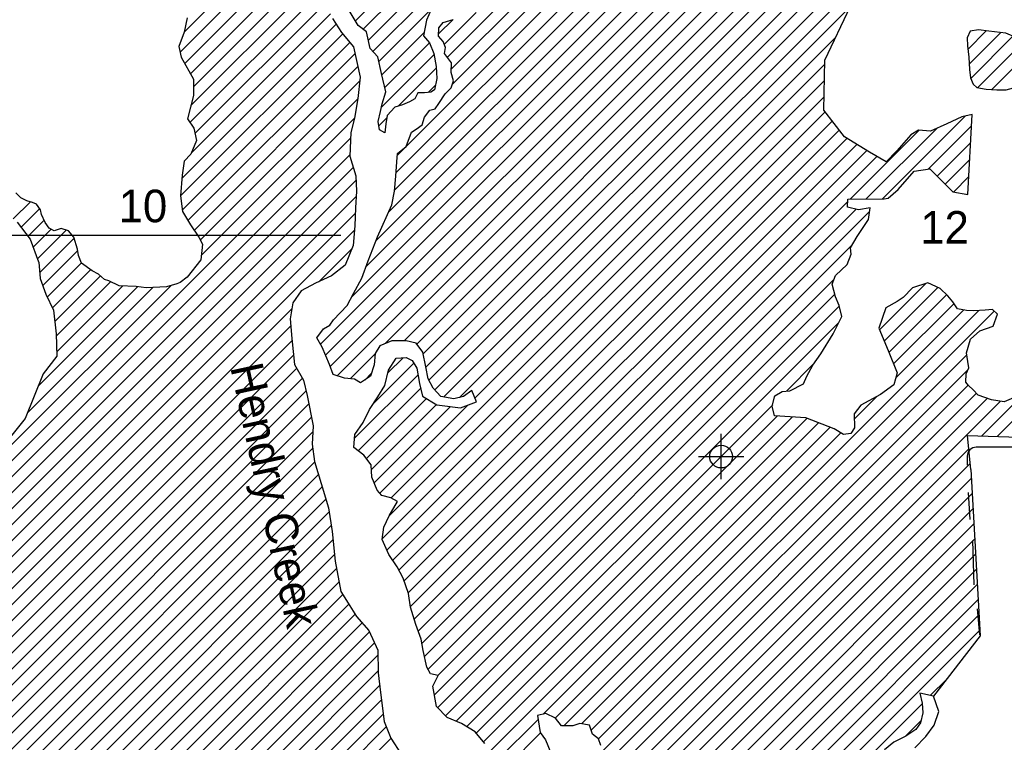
# Model space of a CAD drawing. Extents: x 164447 to 260447, y 765761 to 829592.
# Tile 7 of 16: x 207527 to 218392, y 777971 to 785947. Entities that reach past the tile are written whole.
import ezdxf
from ezdxf.enums import TextEntityAlignment as Align

# ---------------------------------------------------------------- set-up
doc = ezdxf.new("R2010")
doc.units = 0
doc.header["$LTSCALE"] = 800
doc.header["$PDMODE"] = 34
doc.header["$PDSIZE"] = 250
doc.linetypes.add('DASHED', pattern=[0])
doc.layers.get('0').update_dxf_attribs({"linetype": 'CONTINUOUS'})
for name, color, linetype in [('MAJROADS', 9, 'CONTINUOUS'), ('SEC', 2, 'CONTINUOUS'), ('TEXT', 7, 'CONTINUOUS'), ('WATER', 4, 'CONTINUOUS'), ('WETDBA', 11, 'CONTINUOUS'), ('WETFILL', 12, 'CONTINUOUS'), ('WSHEDS', 3, 'CONTINUOUS')]:
    doc.layers.add(name, color=color, linetype=linetype)

# ---------------------------------------------------------------- blocks, each defined once
blk = doc.blocks.new('*X')
at = {"color": 0}
for p, q in [((211232.054811, 785933.091221), (214161.601894, 788862.638303)), ((212246.725221, 785533.548068), (214277.51071, 787564.333557)), ((211316.934634, 785841.194348), (212917.690027, 787441.949741)), ((212289.440929, 785399.487081), (214317.272845, 787427.318997)), ((212301.109999, 785234.379455), (214358.881051, 787292.150508)), ((211374.578904, 785722.061922), (212741.255566, 787088.738585)), ((211662.269351, 784065.208721), (214687.266575, 787090.205945)), ((211681.232073, 784260.948139), (214500.4226, 787080.138665)), ((211695.302481, 784451.795242), (214408.024491, 787164.517252)), ((211599.339879, 783825.502554), (214796.226445, 787022.38912)), ((211425.007282, 785595.713605), (212757.145423, 786927.851746)), ((211455.377876, 783504.763856), (214843.13871, 786892.52469)), ((212040.598748, 781968.664384), (216753.497665, 786681.563301)), ((212109.438581, 781860.727522), (216920.85982, 786672.148761)), ((212208.351895, 781782.864141), (217088.221975, 786662.734221)), ((209411.415501, 785349.888778), (210605.502494, 786543.975771)), ((211348.675735, 783221.285019), (214645.239337, 786517.848622)), ((209341.028024, 785809.831386), (209904.608609, 786373.411971)), ((209416.377743, 785001.297629), (210754.533549, 786339.453434)), ((209444.640171, 785206.336752), (210642.222912, 786403.919494)), ((210845.132587, 782364.188481), (214832.187391, 786351.243286)), ((210901.1778, 782243.456998), (215049.244542, 786391.52374)), ((210953.310475, 782118.812979), (215237.086852, 786402.589356)), ((211188.882481, 782884.715071), (214687.490395, 786383.322985)), ((209296.199355, 785588.226022), (210003.692232, 786295.718899)), ((209348.530188, 785463.78016), (210134.701862, 786249.951834)), ((209404.17993, 784812.323121), (210840.215438, 786248.358629)), ((211028.401417, 782017.127225), (215315.378073, 786304.103881)), ((209460.357526, 784691.724021), (210906.743387, 786138.109882)), ((211560.912888, 782372.862001), (215392.274182, 786204.223295)), ((211767.946848, 782403.119266), (215477.446435, 786112.618853)), ((212008.849573, 782113.691904), (216067.375685, 786172.218016)), ((209422.245561, 784476.835361), (210957.22869, 786011.81849)), ((211489.799808, 785483.729437), (212068.099445, 786062.029073)), ((211908.621001, 782367.016724), (215592.794539, 786051.190262)), ((211978.999208, 782260.618235), (215766.329926, 786047.948953)), ((212211.341347, 785674.940889), (212564.053109, 786027.652651)), ((212379.78375, 781777.519301), (216687.865856, 786085.601407)), ((209315.9491, 784193.762205), (211019.02956, 785896.842665)), ((212149.675001, 785790.051238), (212308.976951, 785949.353189)), ((209301.622936, 784002.659346), (211090.731212, 785791.767622)), ((211521.959083, 785339.112016), (211989.855187, 785807.00812)), ((217989.721175, 785619.689773), (218192.793215, 785822.761812)), ((218004.335547, 785457.527449), (218350.416497, 785803.608399)), ((209319.842505, 783844.102219), (211170.956968, 785695.216682)), ((211556.519979, 785196.896217), (212049.394805, 785689.771042)), ((212549.8933, 781770.852155), (216530.135246, 785751.094101)), ((218020.577691, 785296.992898), (218487.371148, 785763.786355)), ((218097.969844, 785197.608355), (218607.224796, 785706.863307)), ((209381.54121, 783729.024229), (211226.843648, 785574.326667)), ((211517.590399, 784981.189941), (212099.84641, 785563.445952)), ((218252.780303, 785175.64212), (218651.260646, 785574.122462)), ((211625.022252, 780669.204412), (216411.125663, 785455.307823)), ((209451.21603, 783621.922353), (211258.494705, 785429.201028)), ((211707.637981, 784994.460828), (212123.399887, 785410.222734)), ((209519.757355, 783513.686983), (211279.817654, 785273.747282)), ((211605.67093, 780473.076394), (216407.158503, 785274.563967)), ((212034.142102, 785144.188254), (212114.567503, 785224.613655)), ((209530.934886, 783348.087819), (211256.941832, 785074.094765)), ((211527.833311, 780218.46208), (216403.191342, 785093.820111)), ((211579.075857, 780092.927931), (216414.49453, 784928.346604)), ((206899.673668, 780540.049906), (211223.121764, 784863.498002)), ((211490.21909, 784777.041937), (211577.797007, 784864.619854)), ((211643.49238, 779980.567759), (216491.387884, 784828.463262)), ((217046.866688, 783969.728504), (217962.688439, 784885.550255)), ((211711.567554, 779871.866237), (216568.281238, 784728.579921)), ((216690.281436, 783966.696642), (217450.709741, 784727.124948)), ((216868.574062, 783968.212573), (217647.190277, 784746.828789)), ((217551.875577, 784297.960698), (218029.213963, 784775.299084)), ((206951.475413, 780415.074956), (211177.299508, 784640.89905)), ((211768.811195, 779752.333183), (216653.215133, 784636.737121)), ((217650.607074, 784219.9155), (218019.559623, 784588.868049)), ((211813.923184, 779620.668476), (216763.872964, 784570.618256)), ((211839.238485, 779469.207082), (216874.530794, 784504.499391)), ((206960.924762, 780247.747609), (211170.154306, 784456.977153)), ((211879.164806, 779332.356708), (216985.447991, 784438.639893)), ((217738.733215, 784131.264946), (218009.905283, 784402.437013)), ((206805.718951, 779915.765103), (211206.999041, 784317.045192)), ((206895.211446, 779828.480902), (211237.398424, 784170.66788)), ((217829.326914, 784045.081949), (218000.250943, 784216.005978)), ((206669.262574, 779425.755335), (211239.236869, 783995.72963)), ((207455.634454, 783747.661121), (207644.998325, 783937.024992)), ((211923.16776, 779199.582967), (216664.975466, 783941.390673)), ((217979.82579, 784018.80413), (217990.596603, 784029.574943)), ((207541.180262, 783656.430233), (207747.854453, 783863.104424)), ((211964.188961, 779063.827472), (216756.555712, 783856.194224)), ((211994.367025, 778917.228841), (216905.451826, 783828.313642)), ((206767.138891, 779346.854957), (211229.779264, 783809.49533)), ((207616.802421, 783555.275697), (207795.062897, 783733.536174)), ((206922.039602, 779324.978973), (211218.996109, 783621.935479)), ((207673.838268, 783435.53485), (207872.820995, 783634.517576)), ((207722.230709, 783307.150595), (208039.659041, 783624.578927)), ((207747.820028, 783155.963219), (208126.488175, 783534.631366)), ((207781.459063, 783012.825558), (208167.865485, 783399.231981)), ((210828.436322, 783054.598997), (211190.501391, 783416.664066)), ((212032.368244, 778778.453365), (216710.786497, 783456.871618)), ((207830.637831, 782885.227631), (208207.112292, 783261.702091)), ((207888.926894, 782766.739999), (208309.10627, 783186.919374)), ((207914.294246, 782615.330655), (208417.78045, 783118.816859)), ((212139.966619, 778709.275044), (216514.549509, 783083.857935)), ((207322.958309, 781140.111242), (209196.622478, 783013.775411)), ((207609.508703, 781603.438331), (208997.373252, 782991.30288)), ((207731.132503, 781901.838826), (208828.282087, 782998.988411)), ((207929.580671, 782453.840385), (208529.607942, 783053.867656)), ((207934.561199, 782282.044218), (208659.580026, 783007.063044)), ((217015.261822, 782523.910076), (217526.08914, 783034.737394)), ((217067.351029, 782399.222588), (217658.22034, 782990.091899)), ((212102.701157, 778495.232888), (216523.242006, 782915.773736)), ((217119.095828, 782274.190691), (217755.522298, 782910.617162)), ((206897.444032, 779123.606708), (210529.458917, 782755.621592)), ((212137.54963, 778353.304665), (216569.841571, 782785.596607)), ((213530.137434, 778154.902212), (218110.904916, 782735.669693)), ((217169.089996, 782147.408164), (217837.484459, 782815.802627)), ((217193.319885, 781994.861358), (217940.971702, 782742.513174)), ((213727.584372, 778175.572454), (218281.466103, 782729.454185)), ((206818.73205, 778868.11803), (210518.51241, 782567.89839)), ((212225.356135, 778264.334475), (216566.956645, 782605.934985)), ((206869.36952, 778741.978804), (210531.050201, 782403.659486)), ((206920.00699, 778615.839579), (210548.708854, 782244.541443)), ((211171.817646, 781983.766759), (211448.051266, 782260.000379)), ((211590.298219, 782048.693941), (211758.033723, 782216.429446)), ((213834.143719, 778105.355106), (217977.728414, 782248.939801)), ((218142.352558, 781352.903773), (219014.531915, 782225.08313)), ((218313.892884, 781347.667404), (219164.120303, 782197.894822)), ((206970.64446, 778489.700354), (210583.052931, 782102.108825)), ((211430.443225, 781712.062252), (211874.806413, 782156.42544)), ((213915.410032, 778009.844724), (217991.985103, 782086.419795)), ((215986.519507, 781848.721152), (216294.430696, 782156.632341)), ((207021.281929, 778363.561128), (210646.709121, 781988.98832)), ((211221.956442, 781326.798773), (211921.982825, 782026.825156)), ((211334.929592, 781970.10201), (211406.451161, 782041.623578)), ((211261.873358, 781189.938994), (211952.161397, 781880.227034)), ((213692.118776, 777609.776772), (217994.237312, 781911.895309)), ((207071.919399, 778237.421903), (210687.012712, 781852.515215)), ((211352.485422, 781103.774364), (212014.604433, 781765.893374)), ((213655.368713, 777396.250014), (218083.513324, 781824.394625)), ((213718.022268, 777282.126874), (218204.616591, 781768.721197)), ((216735.829655, 781537.371128), (216989.08695, 781790.628423)), ((207122.556869, 778111.282677), (210717.870005, 781706.595813)), ((211409.380755, 780983.893001), (212125.940881, 781700.453126)), ((211439.042815, 780836.778366), (212279.534998, 781677.270548)), ((211500.628608, 780721.587464), (212471.553879, 781692.512734)), ((212342.123597, 778204.325242), (215835.712165, 781697.913809)), ((213819.838, 777207.16591), (218349.899545, 781737.227455)), ((207173.194339, 777985.143452), (210746.488644, 781558.437757)), ((212458.185511, 778143.61046), (215886.986571, 781572.41152)), ((212563.192368, 778071.840622), (216053.656036, 781562.30429)), ((212644.682176, 777976.553734), (216216.192517, 781548.064076)), ((212719.624653, 777874.719516), (216343.133944, 781498.228807)), ((213304.896951, 778283.215119), (216470.075371, 781448.393539)), ((207223.831809, 777859.004227), (210761.581418, 781396.753836)), ((213438.299947, 778239.84142), (216586.574815, 781388.116288)), ((207274.469279, 777732.865001), (210760.53147, 781218.927192)), ((213656.699864, 776867.251079), (217999.877274, 781210.428489)), ((207325.106749, 777606.725776), (210781.150314, 781062.769341)), ((213717.741728, 776751.516248), (218016.709853, 781050.484373)), ((207375.744219, 777480.58655), (210822.272878, 780927.11521)), ((207426.381689, 777354.447325), (210863.453377, 780791.519014)), ((213775.334935, 776632.33276), (218029.248112, 780886.245936)), ((213795.73196, 776475.953089), (218038.487358, 780718.708487)), ((207477.019158, 777228.3081), (210904.799015, 780656.087956)), ((207527.656628, 777102.168874), (210941.239561, 780515.751806)), ((213844.300986, 776347.74542), (218047.726604, 780551.171037)), ((207578.294098, 776976.029649), (210964.902316, 780362.637867)), ((214564.848993, 776891.516732), (218056.965849, 780383.633588)), ((207628.931568, 776849.890423), (210983.810337, 780204.769192)), ((214723.566888, 776873.457932), (218066.205095, 780216.096138)), ((207693.268761, 776737.450921), (210999.282145, 780043.464305)), ((214867.504663, 776840.619011), (218075.444341, 780048.558689)), ((207769.874225, 776637.27969), (211022.048562, 779889.454026)), ((214900.103434, 776696.441087), (218084.683587, 779881.021239)), ((207846.479689, 776537.108459), (211050.667201, 779741.29597)), ((214924.627002, 776544.187959), (218093.922832, 779713.48379)), ((207923.085153, 776436.937227), (211090.711635, 779604.563709)), ((207999.690618, 776336.765996), (211158.528904, 779495.604282)), ((214913.474813, 776356.259075), (218103.162078, 779545.94634)), ((208076.296082, 776236.594765), (211226.961974, 779387.260657)), ((214854.826878, 776120.834445), (218112.401324, 779378.408891)), ((208152.901546, 776136.423534), (211305.883911, 779289.405899)), ((208229.50701, 776036.252303), (211384.974955, 779191.720248)), ((214977.663161, 776066.894033), (218121.64057, 779210.871441)), ((208306.112475, 775936.081072), (211440.13675, 779070.105348)), ((208399.67706, 775852.868963), (211478.47954, 778931.671442)), ((208502.799006, 775779.214213), (211483.084224, 778759.499431)), ((217575.367321, 778487.821497), (217756.238363, 778668.69254)), ((208605.920952, 775705.559464), (211498.808481, 778598.446993)), ((208709.042898, 775631.904714), (211517.305304, 778440.167121)), ((215037.038358, 775949.492534), (217485.270488, 778397.724664)), ((208812.164844, 775558.249965), (211536.931511, 778283.016632)), ((212794.984443, 777773.302611), (213246.064554, 778224.382722)), ((217298.16578, 778033.843261), (217471.137057, 778206.814537)), ((208915.286789, 775484.595215), (211571.471858, 778140.780284)), ((212873.640699, 777675.182172), (213274.625939, 778076.167411)), ((209018.408735, 775410.940466), (211622.435034, 778014.966764))]:
    blk.add_line(p, q, dxfattribs=at)

msp = doc.modelspace()

# ---------------------------------------------------------------- linework, layer by layer
at = {"layer": 'MAJROADS', "color": 0, "linetype": 'DASHED'}
msp.add_lwpolyline([(211070.100896, 783564.458183), (197888.870672, 783564.458183)], dxfattribs=at)
at = {"layer": 'SEC', "color": 0}
msp.add_point((215266.301815, 781124.73187), dxfattribs=at)
at = {"layer": 'WATER', "color": 0}
for points in [[(212067.724689, 786060.042317), (212016.718709, 785943.159429), (211982.071728, 785767.559528), (212048.554887, 785691.767037), (212098.017682, 785574.222783), (212122.197941, 785431.726678), (212129.688519, 785297.713198), (212103.744619, 785172.29257), (212061.717288, 785147.450946), (211994.682991, 785139.519458), (211919.33141, 785140.015482), (211885.400908, 785073.256754), (211826.573667, 785040.152959), (211751.001631, 785007.159391), (211667.112311, 784982.593335), (211582.78208, 784891.048096), (211565.431033, 784799.061947), (211556.39727, 784698.648286), (211498.01094, 784732.523674), (211481.872395, 784824.730278), (211507.706068, 784933.40611), (211525.002002, 785017.019861), (211567.745812, 785150.702659), (211518.834155, 785351.970891), (211478.184669, 785536.439213), (211395.066941, 785629.086728), (211354.417455, 785813.555051), (211262.761988, 785881.140486), (211163.395489, 786049.249809)], [(210978.596483, 785958.365935), (211078.07321, 785807.001408), (211210.984415, 785647.044027), (211284.131445, 785311.652087), (211257.471065, 785077.390287), (211222.548516, 784859.928397), (211179.639364, 784701.128406), (211169.558439, 784441.639185), (211235.104664, 784223.515929), (211242.374787, 784056.012857), (211232.789886, 783871.875217), (211223.094757, 783670.992781), (211204.917003, 783453.420664), (211119.760066, 783236.289456), (210968.285311, 783120.067933), (210791.913817, 783037.501344), (210632.287119, 782954.824526), (210539.308922, 782821.472412), (210513.034339, 782645.817397), (210528.346177, 782428.024824), (210559.9619, 782143.14284), (210659.273285, 781966.661119), (210700.032999, 781798.937592), (210764.807631, 781463.600766), (210755.112503, 781262.71833), (210778.96208, 781069.987837), (210852.715361, 780826.692274), (210934.675699, 780558.224404), (210974.829162, 780298.4045), (211006.169316, 779971.660527), (211070.943948, 779636.323701), (211170.365561, 779476.586775), (211244.945549, 779358.877181), (211377.911868, 779207.292198), (211476.947684, 778988.948487), (211483.666669, 778737.721436), (211507.350904, 778519.87375), (211547.11857, 778201.447061), (211621.257648, 778016.758283), (211737.31383, 777840.166334)], [(212659.104305, 777959.689787), (212551.089839, 778085.992235), (212400.992929, 778179.08066), (212242.358279, 778247.107005), (212125.916301, 778365.092168), (212085.542384, 778591.42248), (212144.920762, 778708.250254), (212061.30701, 778725.546188), (212019.941045, 778801.173338), (211979.291558, 778985.641661), (211955.001071, 779111.39297), (211897.441448, 779270.854327), (211840.102279, 779463.805275), (211815.977134, 779614.673779), (211758.472624, 779782.507533), (211692.320147, 779908.534412), (211601.105591, 780043.09903), (211526.856285, 780211.043012), (211544.482902, 780344.89115), (211603.916394, 780470.091323), (211697.059932, 780628.560631), (211621.98392, 780670.918645), (211521.680486, 780696.697204), (211471.831896, 780755.634672), (211414.162044, 780898.351232), (211406.671467, 781032.364712), (211323.663967, 781141.757023), (211215.373932, 781226.197481), (211224.683264, 781368.473132), (211317.661462, 781501.825246), (211385.577579, 781643.7151), (211478.61089, 781785.439613), (211554.789178, 781910.529558), (211597.753443, 782077.701947), (211682.359242, 782211.109175), (211791.255529, 782218.765094), (211858.014257, 782184.834592), (211907.697507, 782100.779931), (211940.084823, 781933.111518), (211972.63748, 781790.560298), (212131.106788, 781697.41676), (212390.430668, 781662.218641), (212566.691934, 781728.040435), (212517.284254, 781853.957086), (212424.746967, 781787.584154), (212315.740452, 781763.18344), (212173.57503, 781789.237568), (212090.457302, 781881.885082), (212032.511882, 781982.739653), (212008.276509, 782116.863361), (211975.834079, 782276.159376), (211901.143863, 782377.124175), (211792.468032, 782402.957848), (211633.392472, 782404.00501), (211499.048309, 782346.280045), (211448.262784, 782262.886749), (211439.063679, 782137.355894), (211396.374983, 782012.045494), (211287.037786, 781937.410392), (211220.334172, 781979.713292), (211111.548113, 781988.802169), (210986.237714, 782031.490865), (210945.092203, 782140.607607), (210862.635841, 782333.723896), (210804.690421, 782434.578467), (210880.703368, 782534.551218), (210947.95812, 782575.972297), (210990.205906, 782634.303514), (211141.956229, 782792.387026), (211209.817233, 782925.904482), (211303.015886, 783092.746189), (211371.262686, 783284.87043), (211473.495101, 783552.125798), (211634.88544, 783902.719348), (211660.994682, 784053.257168), (211678.841753, 784220.594899), (211688.261313, 784379.615345), (211697.239962, 784471.656608), (211789.832363, 784546.401938), (211849.48631, 784705.091701), (211899.941153, 784738.25061), (211967.251018, 784788.044088), (211992.91935, 784871.602725), (212052.022159, 784946.56851), (212110.739172, 784962.927509), (212152.986958, 785021.258726), (212220.68262, 785129.658988), (212288.102714, 785196.197261), (212313.715931, 785271.383501), (212289.204989, 785363.645219), (212289.921468, 785472.486392), (212248.445275, 785531.368746), (212215.231253, 785573.451191), (212224.044561, 785640.37526), (212199.368277, 785707.519784), (212149.519686, 785766.457252), (212150.125938, 785858.553629), (212200.746122, 785916.829732), (212309.807749, 785949.602844)], [(217610.828973, 778479.695806), (217460.346266, 778514.177446), (217484.746981, 778405.170932), (217492.402899, 778296.274645), (217466.569227, 778187.598814), (217415.838815, 778112.577916), (217306.501619, 778037.942814), (217172.102342, 777971.845451), (217071.082429, 777888.782837)], [(217406.143687, 777911.69548), (217524.183964, 778036.509855), (217617.107047, 778161.489572), (217668.333483, 778311.862052), (217610.828973, 778479.695806)], [(213939.970956, 777934.512583), (213915.349787, 778010.029506), (213848.701286, 778060.704804), (213815.87306, 778161.394033), (213707.142115, 778178.855308), (213631.625192, 778154.234139), (213506.039224, 778155.060845), (213439.611178, 778239.225734), (213331.100688, 778290.176601), (213238.83897, 778265.665659), (213271.116059, 778081.25245), (213329.171706, 777997.142675), (213386.841557, 777854.426114)]]:
    msp.add_lwpolyline(points, dxfattribs=at)
at = {"layer": 'WETDBA', "color": 0}
for points in [[(218519.660544, 781783.251908), (218389.00779, 781731.069845), (218250.130443, 781752.936144), (218102.773552, 781804.042263), (218048.332496, 781861.570347), (217995.797187, 781909.954968), (217965.442356, 781947.713607), (217972.23644, 782036.496518), (217998.88005, 782103.849751), (217988.808728, 782173.38606), (217974.747538, 782269.265611), (218017.15712, 782419.258647), (218121.371633, 782512.266845), (218269.201785, 782565.483181), (218318.200084, 782696.079761), (218262.559982, 782746.631221), (218181.534994, 782739.605674), (218054.294202, 782732.514966), (217973.135598, 782735.645433), (217876.594764, 782756.25915), (217825.050945, 782834.732027), (217768.637003, 782898.254023), (217683.520346, 782978.492888), (217546.565643, 783041.28098), (217380.180671, 782988.110062), (217277.395139, 782880.016708), (217209.220013, 782835.255559), (217084.835865, 782765.0843), (217007.279431, 782543.017763), (217110.87718, 782295.032742), (217208.198204, 782048.231848), (217171.425782, 781916.324325), (217024.204036, 781809.528312), (216809.575521, 781694.016019), (216733.289885, 781597.261488), (216739.81365, 781443.424482), (216699.62642, 781381.261483), (216617.454605, 781369.708963), (216515.122591, 781430.708687), (216202.986557, 781553.248534), (215855.776952, 781574.304145), (215831.076179, 781680.213554), (215860.804179, 781793.715453), (215939.604627, 781844.201961), (216025.908707, 781852.515413), (216174.543855, 781927.07125), (216211.746307, 782013.45541), (216277.296043, 782132.145565), (216366.851265, 782260.127061), (216504.941621, 782480.553108), (216599.703973, 782672.143481), (216568.287668, 782791.500192), (216530.444784, 782888.586908), (216493.504532, 783028.017596), (216529.501138, 783123.5303), (216656.024263, 783244.771907), (216701.879811, 783359.330457), (216694.987881, 783430.199429), (216768.713287, 783554.667163), (216894.926398, 783743.486455), (216910.567532, 783869.542461), (216782.715698, 783850.210957), (216662.862478, 783877.623582), (216665.80711, 783966.48855), (217065.003956, 783969.882716), (217109.246875, 783975.941788), (217220.52753, 784071.950342), (217396.099196, 784276.872826), (217568.14919, 784300.163702), (217654.583591, 784216.045545), (217823.215692, 784046.148998), (217989.947318, 784017.036863), (218035.766706, 784901.836435), (217922.493423, 784876.592417), (217757.99116, 784796.773067), (217576.28912, 784714.869593), (217443.174432, 784727.860322), (217359.809712, 784676.77089), (217206.181789, 784499.389376), (217089.092399, 784377.246455), (216905.156831, 784486.20011), (216626.863506, 784652.482412), (216399.973372, 784947.209376), (216412.124682, 785500.823113), (216693.739613, 786098.058181)], [(209375.466645, 785967.13294), (209340.536032, 785807.584167), (209281.017791, 785649.676846), (209309.464696, 785534.531544), (209444.460594, 785290.04092), (209444.846256, 785110.276477), (209377.372497, 784851.983659), (209446.965337, 784749.0238), (209478.277821, 784615.050299), (209416.075511, 784461.61568), (209339.681049, 784383.866075), (209318.851954, 784232.36188), (209301.595402, 784002.898965), (209321.530819, 783829.409539), (209409.763387, 783681.814206), (209502.252818, 783548.183079), (209542.714432, 783468.445594), (209525.741707, 783295.026398), (209375.301201, 783104.984294), (209298.771001, 783045.690667), (209260.688984, 783032.445777), (209145.486469, 782998.873271), (208920.487053, 782987.373058), (208813.328449, 783000.872168), (208625.450772, 783008.437302), (208509.527608, 783063.385912), (208463.568839, 783079.277636), (208396.209989, 783137.4434), (208327.581908, 783173.751375), (208208.235623, 783258.812134), (208175.014692, 783344.278534), (208165.887114, 783414.439028), (208122.261745, 783547.52472), (208063.571433, 783616.87145), (207985.591401, 783642.006087), (207906.025556, 783616.921276), (207852.006952, 783645.547691), (207805.875876, 783707.235747), (207768.611678, 783797.873519), (207757.573412, 783849.942627), (207713.807584, 783909.212035), (207669.26904, 783929.872397), (207606.593341, 783948.342965), (207539.278688, 783979.851789), (207483.86813, 784036.858934)], [(207500.393867, 783710.987374), (207640.806822, 783523.166669), (207734.076356, 783275.724313), (207736.422532, 783271.597133), (207754.22761, 783090.95475), (207814.495864, 782918.040365), (207900.710945, 782742.785858), (207928.861674, 782478.641162), (207936.017295, 782231.818286), (207786.909288, 782038.685564), (207585.573067, 781544.712935), (207411.222957, 781325.205527)], [(218024.022965, 780980.99477), (217984.375616, 781357.726112), (219130.159022, 781322.750402)]]:
    msp.add_lwpolyline(points, dxfattribs=at)
msp.add_lwpolyline([(218729.622803, 785204.461309), (218699.014924, 785368.435563), (218669.592739, 785503.565202), (218636.847482, 785629.596397), (218605.188384, 785712.175021), (218530.892009, 785745.689323), (218407.956683, 785796.808819), (218220.132439, 785819.004195), (218107.54033, 785834.479325), (218014.607574, 785818.641618), (217981.38186, 785747.827829), (217984.980298, 785658.86031), (218000.353979, 785531.838382), (218007.484067, 785398.76431), (218017.440961, 785303.99278), (218048.527889, 785234.619627), (218090.167119, 785199.159307), (218191.71066, 785178.975442), (218308.321177, 785172.610571), (218410.553246, 785173.304499), (218494.340295, 785195.246622)], close=True, dxfattribs=at)
at = {"layer": 'WETFILL', "color": 0}
msp.add_lwpolyline([(218024.022965, 780980.99477), (218125.100931, 779148.12389), (217610.828973, 778479.695806)], dxfattribs=at)
at = {"layer": 'WSHEDS', "color": 0}
msp.add_lwpolyline([(220282.697941, 798676.017171), (220303.094006, 796696.367858, 0.000044), (220303.094187, 796696.350365), (220358.299062, 791427.614995, -0.002027), (220358.304271, 791426.804123), (220382.221829, 781328.774621, -0.414907), (220282.22211, 781228.537768), (218082.459244, 781228.537768, 0.414214), (217982.459244, 781128.537768), (217982.459244, 781028.537768)], format="xyb", dxfattribs=at)
for points in [[(217991.935145, 780728.376078), (218012.862087, 780429.106863)], [(218040.240615, 780200.274388), (218054.626302, 779711.202638)], [(218090.533396, 779445.138416), (218119.304771, 779157.449151)]]:
    msp.add_lwpolyline(points, dxfattribs=at)

# ---------------------------------------------------------------- block references
at = {"layer": 'WETFILL', "color": 0}
msp.add_blockref('*X', (0, 0), dxfattribs=at)
msp.add_blockref('*X', (0, 0), dxfattribs=at)
msp.add_blockref('*X', (0, 0), dxfattribs=at)
msp.add_blockref('*X', (0, 0), dxfattribs=at)
msp.add_blockref('*X', (0, 0), dxfattribs=at)
msp.add_blockref('*X', (0, 0), dxfattribs=at)
msp.add_blockref('*X', (0, 0), dxfattribs=at)
msp.add_blockref('*X', (0, 0), dxfattribs=at)
msp.add_blockref('*X', (0, 0), dxfattribs=at)
msp.add_blockref('*X', (0, 0), dxfattribs=at)
msp.add_blockref('*X', (0, 0), dxfattribs=at)
msp.add_blockref('*X', (0, 0), dxfattribs=at)
msp.add_blockref('*X', (0, 0), dxfattribs=at)
msp.add_blockref('*X', (0, 0), dxfattribs=at)
msp.add_blockref('*X', (0, 0), dxfattribs=at)
msp.add_blockref('*X', (0, 0), dxfattribs=at)
msp.add_blockref('*X', (0, 0), dxfattribs=at)
msp.add_blockref('*X', (0, 0), dxfattribs=at)
msp.add_blockref('*X', (0, 0), dxfattribs=at)
msp.add_blockref('*X', (0, 0), dxfattribs=at)
msp.add_blockref('*X', (0, 0), dxfattribs=at)
msp.add_blockref('*X', (0, 0), dxfattribs=at)

# ---------------------------------------------------------------- texts
at = {"layer": 'TEXT', "color": 0}
msp.add_text('10', height=360, dxfattribs=at).set_placement((208886.806891, 783711.097333), align=Align.CENTER)
msp.add_text('12', height=360, dxfattribs=at).set_placement((217464.79543, 783474.659824))
at = {"layer": 'WATER', "color": 0}
msp.add_text('Hendry Creek', height=360, rotation=282.249123, dxfattribs=at).set_placement((209848.107983, 782114.359926))

doc.saveas('drawing.dxf')
